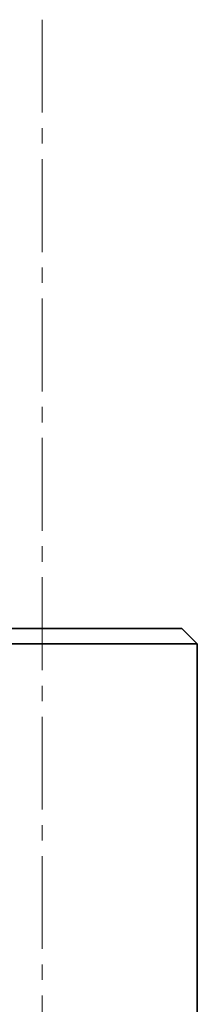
# Model space of a CAD drawing. Header units: millimetres. Extents: x 2945 to 26725, y -1089 to 16127.
# Tile 58 of 150: x 10842 to 10865, y 7773 to 7900. Entities that reach past the tile are written whole.
import ezdxf

# ---------------------------------------------------------------- set-up
doc = ezdxf.new("R2010")
doc.units = ezdxf.units.MM
doc.linetypes.add('点画线', pattern=[18, 12, -2, 2, -2])
doc.layers.add('中心线层', color=1, linetype='点画线', lineweight=18)
doc.layers.add('几何体', color=7, linetype='Continuous', lineweight=35)

msp = doc.modelspace()

# ---------------------------------------------------------------- linework, layer by layer
at = {"layer": '中心线层'}
msp.add_line((10845.254401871, 7900.461099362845), (10845.254401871, 5098.610087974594), dxfattribs=at)
at = {"layer": '几何体'}
for p, q in [((10839.41598183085, 7821.851522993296), (10863.254401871, 7821.851522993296)), ((10865.25440187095, 7819.851522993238), (10863.254401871, 7821.851522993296)), ((10865.25440187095, 7819.851522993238), (10838.76726849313, 7819.851522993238)), ((10865.25440187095, 7731.851522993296), (10865.25440187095, 7819.851522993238))]:
    msp.add_line(p, q, dxfattribs=at)

doc.saveas('drawing.dxf')
